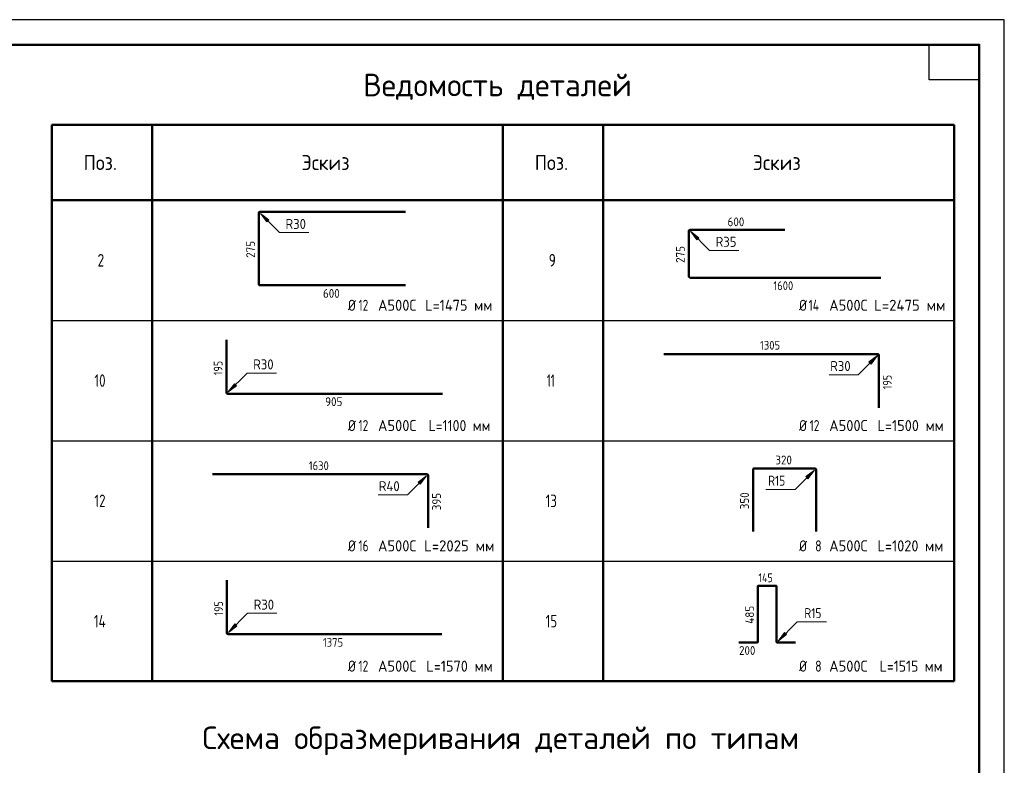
# Model space of a CAD drawing. Header units: millimetres. Extents: x 0 to 42000, y 0 to 29700.
# Tile 7 of 7: x 22359 to 42000, y 14824 to 29700. Entities that reach past the tile are written whole.
import ezdxf

# ---------------------------------------------------------------- set-up
doc = ezdxf.new("R2010")
doc.units = ezdxf.units.MM
for name, color, linetype, lineweight in [('Standard', 7, 'Continuous', 25), ('ДОП Верх по У', 52, 'Continuous', 25), ('ЖБ Пилон', 7, 'Continuous', 35)]:
    doc.layers.add(name, color=color, linetype=linetype, lineweight=lineweight)
doc.styles.add('ISOCPEUR', font='txt')

msp = doc.modelspace()

# ---------------------------------------------------------------- hatches: boundary and pattern name
at = {"layer": 'Standard', "linetype": 'Continuous', "lineweight": 13, "transparency": 33554687}
for points in [[(27330, 25707), (27160, 25834), (27287, 25664)], [(35909, 25350), (35739, 25478), (35867, 25308)], [(39342, 22829), (39470, 22998), (39300, 22871)], [(26641, 22436), (26514, 22266), (26684, 22394)], [(38084, 20542), (38212, 20711), (38042, 20584)], [(30348, 20433), (30475, 20602), (30305, 20475)], [(26651, 17644), (26524, 17474), (26693, 17601)], [(37616, 17474), (37489, 17304), (37658, 17431)]]:
    msp.add_hatch(color=7, dxfattribs=at).paths.add_polyline_path(points)

# ---------------------------------------------------------------- linework, layer by layer
at = {"layer": 'Standard', "color": 7, "linetype": 'Continuous', "lineweight": 50, "transparency": 33554687}
for p, q in [((23000, 27600), (32000, 27600)), ((23000, 16500), (23000, 27600)), ((25000, 16500), (25000, 27600)), ((32000, 27600), (41000, 27600)), ((32000, 16500), (32000, 27600)), ((34000, 16500), (34000, 27600)), ((41000, 16500), (41000, 27600)), ((41500, 27100), (41500, 23200)), ((41000, 26100), (23000, 26100)), ((23000, 16500), (41000, 16500))]:
    msp.add_line(p, q, dxfattribs=at)
at = {"layer": 'Standard', "color": 7, "linetype": 'Continuous', "lineweight": 35, "transparency": 33554687}
for p, q in [((41500, 27600), (41500, 20500)), ((41500, 27200), (41500, 20100))]:
    msp.add_line(p, q, dxfattribs=at)
at = {"layer": 'Standard', "color": 7, "linetype": 'Continuous', "lineweight": 13, "transparency": 33554687}
for p, q in [((27160, 25834), (27160, 25834)), ((27160, 25834), (27160, 25834)), ((27160, 25834), (27160, 25834)), ((27160, 25834), (27287, 25664)), ((27330, 25707), (27160, 25834)), ((27287, 25664), (27330, 25707)), ((27308, 25686), (27319, 25675)), ((35739, 25478), (35739, 25478)), ((35739, 25478), (35739, 25478)), ((35739, 25478), (35739, 25478)), ((35739, 25478), (35867, 25308)), ((35909, 25350), (35739, 25478)), ((35867, 25308), (35909, 25350)), ((35888, 25329), (35898, 25318)), ((39470, 22998), (39300, 22871)), ((39342, 22829), (39470, 22998)), ((39470, 22998), (39470, 22998)), ((39470, 22998), (39470, 22998)), ((39470, 22998), (39470, 22998)), ((39300, 22871), (39342, 22829)), ((39321, 22850), (39311, 22839)), ((26641, 22436), (26514, 22266)), ((26514, 22266), (26684, 22394)), ((26684, 22394), (26641, 22436)), ((26663, 22415), (26673, 22426)), ((26514, 22266), (26514, 22266)), ((26514, 22266), (26514, 22266)), ((26514, 22266), (26514, 22266)), ((38212, 20711), (38042, 20584)), ((38084, 20542), (38212, 20711)), ((38212, 20711), (38212, 20711)), ((38212, 20711), (38212, 20711)), ((38212, 20711), (38212, 20711)), ((30475, 20602), (30305, 20475)), ((30305, 20475), (30348, 20433)), ((30327, 20454), (30316, 20443)), ((30348, 20433), (30475, 20602)), ((30475, 20602), (30475, 20602)), ((30475, 20602), (30475, 20602)), ((30475, 20602), (30475, 20602)), ((38042, 20584), (38084, 20542)), ((38063, 20563), (38053, 20552)), ((26651, 17644), (26524, 17474)), ((26524, 17474), (26693, 17601)), ((26693, 17601), (26651, 17644)), ((26672, 17623), (26683, 17633)), ((26524, 17474), (26524, 17474)), ((26524, 17474), (26524, 17474)), ((26524, 17474), (26524, 17474)), ((37616, 17474), (37489, 17304)), ((37489, 17304), (37658, 17431)), ((37489, 17304), (37489, 17304)), ((37489, 17304), (37489, 17304)), ((37489, 17304), (37489, 17304)), ((37658, 17431), (37616, 17474)), ((37637, 17452), (37648, 17463))]:
    msp.add_line(p, q, dxfattribs=at)
at = {"layer": 'Standard', "color": 7, "linetype": 'Continuous', "lineweight": -3, "transparency": 33554687}
for p, q in [((23000, 23700), (41000, 23700)), ((23000, 21300), (41000, 21300)), ((23000, 18900), (41000, 18900))]:
    msp.add_line(p, q, dxfattribs=at)
at = {"layer": 'Standard', "color": 7, "linetype": 'Continuous', "lineweight": 25, "transparency": 33554687}
for points in [[(0, 0), (42000, 0), (42000, 29700), (0, 29700), (0, 0)], [(41500, 29200), (41500, 28500), (40500, 28500), (40500, 29200), (41500, 29200)]]:
    msp.add_lwpolyline(points, close=True, dxfattribs=at)
at = {"layer": 'Standard', "color": 7, "linetype": 'Continuous', "lineweight": 50, "transparency": 33554687}
msp.add_lwpolyline([(2000, 29200), (41500, 29200), (41500, 500), (2000, 500), (2000, 29200)], close=True, dxfattribs=at)
at = {"layer": 'Standard', "color": 7, "linetype": 'Continuous', "lineweight": 13, "transparency": 33554687}
for points in [[(41500, 29200), (2000, 29200), (2000, 2000), (41500, 2000), (41500, 29200)], [(28125, 25451), (27543, 25451), (27160, 25834)], [(36705, 25095), (36122, 25095), (35739, 25478)], [(38504, 22616), (39087, 22616), (39470, 22998)], [(27480, 22649), (26897, 22649), (26514, 22266)], [(37246, 20329), (37829, 20329), (38212, 20711)], [(29510, 20219), (30092, 20219), (30475, 20602)], [(27489, 17857), (26906, 17857), (26524, 17474)], [(38454, 17687), (37871, 17687), (37489, 17304)]]:
    msp.add_lwpolyline(points, dxfattribs=at)
at = {"layer": 'ЖБ Пилон', "color": 7, "linetype": 'Continuous', "lineweight": 50, "transparency": 33554687}
for p, q in [((27129, 24417), (27129, 25849)), ((27145, 25865), (30056, 25865)), ((35707, 24578), (35707, 25485)), ((35732, 25510), (37622, 25510)), ((39537, 24553), (35732, 24553)), ((30056, 24401), (27145, 24401)), ((26484, 22261), (26484, 23313)), ((35211, 23029), (39476, 23029)), ((39500, 23004), (39500, 21957)), ((30790, 22236), (26509, 22236)), ((26202, 20635), (30475, 20635)), ((36991, 19490), (36991, 20733)), ((37001, 20743), (38233, 20743)), ((38244, 20733), (38244, 19490)), ((30508, 20602), (30508, 19559)), ((26492, 17467), (26492, 18515)), ((37081, 17283), (37081, 18396)), ((37090, 18405), (37448, 18405)), ((37458, 18396), (37458, 17283)), ((30781, 17442), (26516, 17442)), ((36703, 17273), (37071, 17273)), ((37467, 17273), (37835, 17273))]:
    msp.add_line(p, q, dxfattribs=at)
for centre, radius, start, end in [((27145, 25849), 16.2, 90, 180), ((35732, 25485), 25.7, 90, 180), ((35732, 24578), 25.7, 180, 270), ((27145, 24417), 16.2, 180, 270), ((39476, 23004), 24.6, 0, 90), ((26509, 22261), 24.7, 180, 270), ((30475, 20602), 33, 0, 90), ((37001, 20733), 10.6, 90, 180), ((38233, 20733), 10.6, 0, 90), ((37090, 18396), 9.58, 90, 180), ((37448, 18396), 9.58, 0, 90), ((26516, 17467), 24.6, 180, 270), ((37071, 17283), 9.58, 270, 0), ((37467, 17283), 9.58, 180, 270)]:
    msp.add_arc(centre, radius, start, end, dxfattribs=at)

# ---------------------------------------------------------------- texts
at = {"layer": 'Standard', "color": 7, "linetype": 'Continuous', "lineweight": 50, "transparency": 33554687, "char_height": 450, "attachment_point": 7, "style": 'ISOCPEUR'}
for s, insert, width in [('\\W0.98;Ведомость деталей', (29210, 28100), 5798.3), ('\\W0.99;Схема образмеривания деталей по типам', (26004, 15025), 12208.72)]:
    msp.add_mtext(s, dxfattribs=dict(at, insert=insert, width=width))
at = {"layer": 'Standard', "color": 7, "linetype": 'Continuous', "lineweight": 25, "transparency": 33554687, "attachment_point": 7, "style": 'ISOCPEUR'}
for s, insert, char_height, width in [('\\W0.92;Поз.', (23633, 26700), 300, 872.99), ('\\W0.94;Эскиз', (27982, 26700), 300, 1176.12), ('\\W0.92;Поз.', (32633, 26700), 300, 872.99), ('\\W0.94;Эскиз', (36982, 26700), 300, 1176.12), ('\\W0.78;2', (23912, 24775), 250, 272.01), ('\\W0.78;9', (32912, 24775), 250, 272.01), ('\\W0.83;Ø', (28907, 23892), 220, 311.67), ('\\W0.75;12', (29117, 23892), 220, 346.33), ('\\W0.95;А500С', (29507, 23892), 220, 917.75), ('\\W0.94;L=1475 мм', (30448, 23892), 220, 1488.69), ('\\W0.83;Ø', (37907, 23892), 220, 311.67), ('\\W0.76;14', (38095, 23892), 220, 370.02), ('\\W0.95;А500С', (38507, 23892), 220, 917.75), ('\\W0.97;L=2475 мм', (39404, 23892), 220, 1535.84), ('\\W0.75;10', (23850, 22375), 250, 393.57), ('\\W0.62;11', (32875, 22375), 250, 328.12), ('\\W0.83;Ø', (28907, 21492), 220, 311.67), ('\\W0.75;12', (29117, 21492), 220, 346.33), ('\\W0.95;А500С', (29507, 21492), 220, 917.75), ('\\W0.91;L=1100 мм', (30514, 21492), 220, 1419.34), ('\\W0.83;Ø', (37907, 21492), 220, 311.67), ('\\W0.75;12', (38117, 21492), 220, 346.34), ('\\W0.95;А500С', (38507, 21492), 220, 917.75), ('\\W0.94;L=1500 мм', (39470, 21492), 220, 1466.54), ('\\W0.75;12', (23850, 19975), 250, 393.57), ('\\W0.75;13', (32850, 19975), 250, 393.56), ('\\W0.83;Ø', (28907, 19092), 220, 311.67), ('\\W0.75;16', (29117, 19092), 220, 346.33), ('\\W0.95;А500С', (29507, 19092), 220, 917.75), ('\\W0.97;L=2025 мм', (30426, 19092), 220, 1513.74), ('\\W0.83;Ø', (37907, 19092), 220, 311.67), ('\\W0.78;8', (38227, 19092), 220, 239.37), ('\\W0.95;А500С', (38507, 19092), 220, 917.75), ('\\W0.94;L=1020 мм', (39470, 19092), 220, 1466.54), ('\\W0.76;14', (23838, 17575), 250, 420.47), ('\\W0.75;15', (32850, 17575), 250, 393.56), ('\\W0.83;Ø', (28907, 16692), 220, 311.67), ('\\W0.75;12', (29117, 16692), 220, 346.33), ('\\W0.95;А500С', (29507, 16692), 220, 917.75), ('\\W0.94;L=1570 мм', (30470, 16692), 220, 1466.54), ('\\W0.83;Ø', (37907, 16692), 220, 311.67), ('\\W0.78;8', (38227, 16692), 220, 239.37), ('\\W0.95;А500С', (38507, 16692), 220, 917.75), ('\\W0.91;L=1515 мм', (39514, 16692), 220, 1419.34)]:
    msp.add_mtext(s, dxfattribs=dict(at, insert=insert, char_height=char_height, width=width))
at = {"layer": 'Standard', "color": 7, "linetype": 'Continuous', "lineweight": 18, "transparency": 33554687, "char_height": 200, "attachment_point": 7, "style": 'ISOCPEUR'}
for s, insert, width in [('\\W0.92;R30', (27662, 25525), 531.31), ('\\W0.92;R35', (36242, 25168), 531.32), ('\\W0.92;R30', (27017, 22723), 531.3), ('\\W0.92;R30', (38527, 22689), 531.32), ('\\W0.92;R40', (29523, 20293), 551.69), ('\\W0.83;R15', (37289, 20402), 483.11), ('\\W0.92;R30', (27026, 17930), 531.31), ('\\W0.83;R15', (38011, 17760), 483.1)]:
    msp.add_mtext(s, dxfattribs=dict(at, insert=insert, width=width))
at = {"layer": 'ДОП Верх по У', "color": 7, "linetype": 'Continuous', "lineweight": 18, "transparency": 33554687, "char_height": 175, "attachment_point": 7, "style": 'ISOCPEUR'}
for s, insert, width in [('\\W0.83;145', (37094, 18477), 422.72), ('\\W0.87;1375', (28409, 17189), 530.5)]:
    msp.add_mtext(s, dxfattribs=dict(at, insert=insert, width=width))
at = {"layer": 'ДОП Верх по У', "color": 7, "linetype": 'Continuous', "lineweight": 18, "transparency": 33554687, "char_height": 175, "attachment_point": 7, "rotation": 90, "style": 'ISOCPEUR'}
for s, insert, width in [('\\W0.83;195', (26414, 17812), 404.54), ('\\W0.92;485', (37009, 17647), 464.9)]:
    msp.add_mtext(s, dxfattribs=dict(at, insert=insert, width=width))
at = {"layer": 'ЖБ Пилон', "color": 7, "linetype": 'Continuous', "lineweight": 18, "transparency": 33554687, "char_height": 175, "attachment_point": 7, "style": 'ISOCPEUR'}
for s, insert, width in [('\\W0.91;600', (36480, 25579), 447.04), ('\\W0.87;1600', (37394, 24305), 530.49), ('\\W0.91;600', (28409, 24151), 447.04), ('\\W0.87;1305', (37128, 23117), 530.5), ('\\W0.91;905', (28453, 21991), 447.03), ('\\W0.87;1630', (28127, 20714), 530.5), ('\\W0.91;320', (37433, 20828), 447.04), ('\\W0.91;200', (36708, 17027), 447.04)]:
    msp.add_mtext(s, dxfattribs=dict(at, insert=insert, width=width))
at = {"layer": 'ЖБ Пилон', "color": 7, "linetype": 'Continuous', "lineweight": 18, "transparency": 33554687, "char_height": 175, "attachment_point": 7, "rotation": 90, "style": 'ISOCPEUR'}
for s, insert, width in [('\\W0.91;275', (27053, 24949), 447.03), ('\\W0.91;275', (35626, 24848), 447.04), ('\\W0.83;195', (26405, 22608), 404.55), ('\\W0.83;195', (39753, 22327), 404.54), ('\\W0.91;395', (30762, 19913), 447.04), ('\\W0.91;350', (36906, 19933), 447.04)]:
    msp.add_mtext(s, dxfattribs=dict(at, insert=insert, width=width))

doc.saveas('drawing.dxf')
